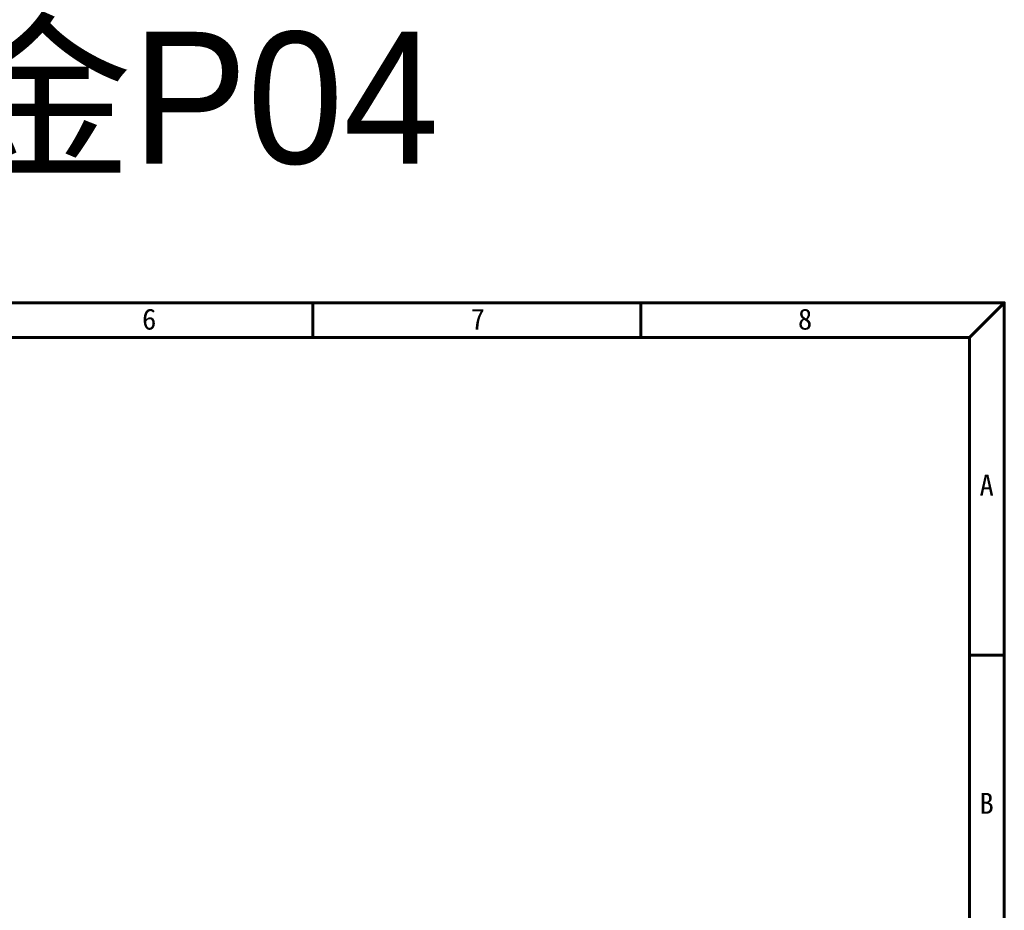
# Model space of a CAD drawing. Header units: millimetres. Extents: x 0 to 7391, y -1386 to 1502.
# Tile 65 of 127: x 6703 to 6853, y -24 to 111. Entities that reach past the tile are written whole.
import ezdxf

# ---------------------------------------------------------------- set-up
doc = ezdxf.new("R2010")
doc.units = ezdxf.units.MM
doc.header["$LTSCALE"] = 0.5
doc.layers.add('BORDER', color=7, linetype='Continuous')
doc.styles.get("Standard").update_dxf_attribs({"font": 'arial.ttf'})
doc.styles.add('標題欄', font='txt')

# ---------------------------------------------------------------- blocks, each defined once
blk = doc.blocks.new('A4-英文圖框-橫式')
at = {"layer": 'BORDER', "color": 123, "linetype": 'Continuous', "lineweight": 60, "ltscale": 25.4}
for p, q in [((2450.2, 183.5), (2450.2, 188.79)), ((2499.95, 183.5), (2499.95, 188.79)), ((2549.79, 183.5), (2555.09, 188.79)), ((2151.7, 183.5), (2549.79, 183.5)), ((2549.79, 183.5), (2549.79, -95.06)), ((2549.79, 135.31), (2555.09, 135.31))]:
    blk.add_line(p, q, dxfattribs=at)
blk.add_lwpolyline([(2151.7, 188.79), (2555.09, 188.79), (2555.09, -95.06), (2151.7, -95.06)], close=True, dxfattribs=at)
at = {"color": 60, "style": '標題欄'}
for s, p in [('6', (2424.32, 184.72)), ('7', (2474.15, 184.72)), ('8', (2523.79, 184.72)), ('A', (2551.33, 159.51)), ('B', (2551.33, 111.26))]:
    blk.add_text(s, height=3.18, dxfattribs=at).set_placement(p)
at = {"color": 3, "style": '標題欄'}
for s, p in [('7', (2474.15, 184.72)), ('A', (2551.33, 159.51)), ('B', (2551.33, 111.26))]:
    blk.add_text(s, height=3.18, dxfattribs=at).set_placement(p)

msp = doc.modelspace()

# ---------------------------------------------------------------- block references
msp.add_blockref('A4-英文圖框-橫式', (4297.732, -121.007))

# ---------------------------------------------------------------- texts
at = {"color": 7, "insert": (6651.124, 97.787), "char_height": 20, "attachment_point": 5}
msp.add_mtext_dynamic_manual_height_columns('{\\fPMingLiU|b0|i0|c136|p18;下折WM + 板金P04}', width=289.56, gutter_width=12.5, heights=[0], dxfattribs=at)

doc.saveas('drawing.dxf')
